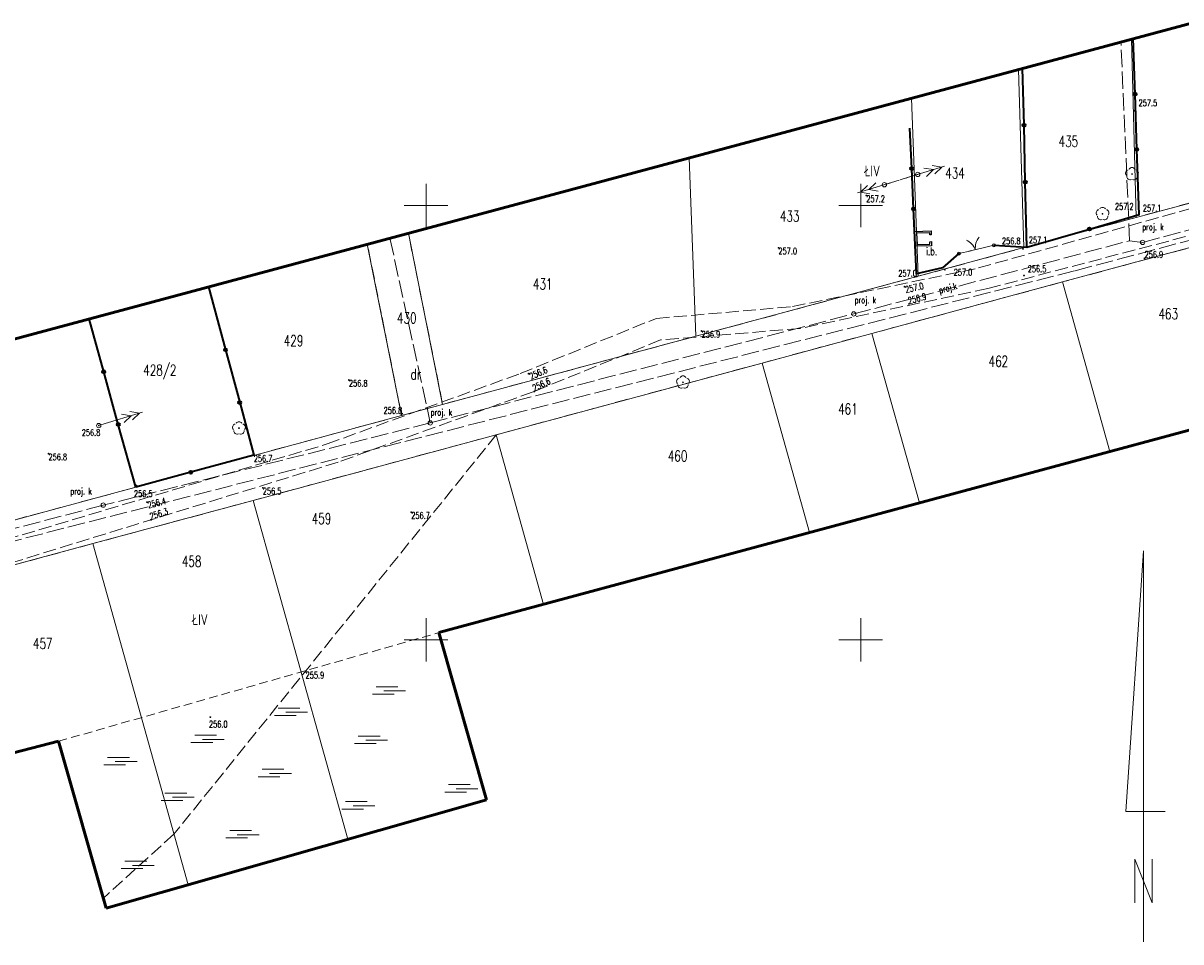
# Model space of a CAD drawing. Header units: metres. Extents: x 7457875 to 7459052, y 5635789 to 5636227.
# Tile 2 of 24: x 7457954 to 7458087, y 5635965 to 5636071. Entities that reach past the tile are written whole.
import ezdxf
from ezdxf.enums import TextEntityAlignment as Align

# ---------------------------------------------------------------- set-up
doc = ezdxf.new("R2010")
doc.units = ezdxf.units.M
doc.header["$MEASUREMENT"] = 0
for name, pattern in [('1', [0]), ('2', [1.5, 1, -0.5]), ('BUIB12_02', [0]), ('BUIB12_03', [0]), ('GDE', [0]), ('GUK', [2, 1.5, -0.5]), ('KTJZ01', [2, 1.5, -0.5]), ('OBMO02', [1.5, 1, -0.5]), ('SUPE_01', [0]), ('SUPK_P_01', [2.5, 2, -0.5]), ('SUSM03_02', [0])]:
    doc.linetypes.add(name, pattern=pattern)
doc.layers.get('0').update_dxf_attribs({"color": 250, "linetype": 'CONTINUOUS', "lineweight": 100})
for name, color, linetype, lineweight in [('BUIB_E_T_6', 7, 'CONTINUOUS', 18), ('BUIB_L_10', 7, 'BUIB12_02', 25), ('DZIALKI_L_0', 90, '1', 18), ('DZIALKI_T_0', 90, 'CONTINUOUS', 25), ('KRZYZE_L_0', 7, '1', 18), ('KTJZ_L_0', 7, 'KTJZ01', 18), ('KTOK_L_1', 7, '1', 18), ('KTOK_L_4', 7, 'CONTINUOUS', 35), ('OBMO_L_1', 7, 'OBMO02', 18), ('OBOP_T_1', 3, 'CONTINUOUS', 18), ('OBOP_T_3', 7, 'CONTINUOUS', 18), ('POLNOC_T_0', 7, 'CONTINUOUS', 15), ('RTPW_T_0', 7, 'CONTINUOUS', 15), ('RZEDNE_T_0', 7, 'CONTINUOUS', 15), ('SUPE_L_2', 1, 'SUPE_01', 18), ('SUPP_E_T_4', 34, 'CONTINUOUS', 15), ('SUPP_L_4', 34, 'SUPK_P_01', 18), ('SUPS_E_T_4', 34, 'CONTINUOUS', 18), ('SUPS_T_4', 34, 'CONTINUOUS', 18), ('SUSM_L_4', 7, 'CONTINUOUS', 18), ('SUSM_T_3', 7, 'CONTINUOUS', 18), ('UZYTKI_L_0', 90, '2', 18), ('UZYTKI_T_0', 90, 'CONTINUOUS', 25), ('ZAKRES_L_0', 1, '1', 50)]:
    doc.layers.add(name, color=color, linetype=linetype, lineweight=lineweight)
doc.styles.get("Standard").update_dxf_attribs({"font": 'Simplex.SHX', "width": 0.75})

# ---------------------------------------------------------------- blocks, each defined once
blk = doc.blocks.new('OBOP02_01')
at = {"linetype": 'Continuous'}
blk.add_circle((0, 0), 0.045, dxfattribs=at)
for centre, start, end in [((-0.36, 0.12), 102.1445, 221.86), ((0, 0.38), 30.1401, 149.8599), ((0.36, 0.12), 318.14, 77.8555), ((-0.22, -0.3), 174.1482, 293.8542), ((0.22, -0.3), 246.1458, 5.8518)]:
    blk.add_arc(centre, 0.375, start, end, dxfattribs=at)
blk = doc.blocks.new('MOK')
at = {"linetype": 'Continuous'}
for p, q in [((-0.875, 0.4775), (1.625, 0.4775)), ((0, 0), (2.5, 0)), ((-1.3125, -0.375), (1.1875, -0.375))]:
    blk.add_line(p, q, dxfattribs=at)
blk = doc.blocks.new('POLNOC')
at = {"linetype": 'Continuous'}
for p, q in [((45, 0), (15, 2)), ((15, 2), (15, -2.5)), ((0, 0), (45, 0)), ((4.5, 1), (9.5, 1)), ((9.5, 1), (4.5, -1)), ((4.5, -1), (9.5, -1))]:
    blk.add_line(p, q, dxfattribs=at)
blk = doc.blocks.new('RTPW01')
at = {"linetype": 'Continuous'}
blk.add_circle((0, 0), 0.045, dxfattribs=at)
blk = doc.blocks.new('WSP')
at = {"linetype": 'Continuous'}
blk.add_circle((0, 0), 0.045, dxfattribs=at)
blk = doc.blocks.new('SLU')
at = {"linetype": 'Continuous'}
blk.add_circle((0, 0), 0.25, dxfattribs=at)
blk = doc.blocks.new('SUSM04_01')
at = {"linetype": 'Continuous'}
blk.add_circle((0, 0), 0.25, dxfattribs=at)

msp = doc.modelspace()

# ---------------------------------------------------------------- linework, layer by layer
at = {"layer": 'BUIB_L_10', "linetype": 'BUIB12_03'}
for p, q in [((7458056.21, 5636046.99), (7458058.1, 5636047.08)), ((7458056.29, 5636045.3), (7458056.21, 5636046.99)), ((7458057.94, 5636046.86), (7458056.43, 5636046.8)), ((7458056.43, 5636046.8), (7458056.48, 5636045.5)), ((7458057.95, 5636046.62), (7458057.94, 5636046.86)), ((7458058.12, 5636046.63), (7458057.95, 5636046.62)), ((7458058.1, 5636047.08), (7458058.12, 5636046.63)), ((7458058.16, 5636045.36), (7458056.29, 5636045.3)), ((7458056.48, 5636045.5), (7458057.96, 5636045.55)), ((7458057.95, 5636045.83), (7458058.16, 5636045.84)), ((7458057.96, 5636045.55), (7458057.95, 5636045.83)), ((7458058.16, 5636045.84), (7458058.16, 5636045.36))]:
    msp.add_line(p, q, dxfattribs=at)
at = {"layer": 'DZIALKI_L_0', "linetype": 'GDE'}
for p, q in [((7458081.71, 5636048.63), (7458081.14, 5636069.15)), ((7458068.15, 5636065.66), (7458068.78, 5636045.15)), ((7458056.63, 5636041.86), (7458055.83, 5636062.35)), ((7458081.71, 5636048.63), (7458132.68, 5636062.31)), ((7458030.26, 5636055.48), (7458031.05, 5636034.96)), ((7458081.71, 5636048.63), (7458068.78, 5636045.15)), ((7458001.91, 5636027.11), (7457997.97, 5636046.81)), ((7458073.21, 5636041.2), (7458093.18, 5636046.59)), ((7457997.19, 5636025.83), (7457993.24, 5636045.54)), ((7458056.63, 5636041.86), (7458068.78, 5636045.15)), ((7457980.2, 5636021.24), (7457974.99, 5636040.64)), ((7458056.63, 5636041.86), (7458031.05, 5636034.96)), ((7458051.3, 5636035.28), (7458073.21, 5636041.2)), ((7458078.66, 5636021.68), (7458073.21, 5636041.2)), ((7457961.25, 5636036.95), (7457966.6, 5636017.57)), ((7458031.05, 5636034.96), (7458001.91, 5636027.11)), ((7458038.67, 5636031.87), (7458051.3, 5636035.28)), ((7458056.75, 5636015.76), (7458051.3, 5636035.28)), ((7458008.08, 5636023.61), (7458038.67, 5636031.87)), ((7458044.12, 5636012.35), (7458038.67, 5636031.87)), ((7457997.19, 5636025.83), (7458001.91, 5636027.11)), ((7457980.2, 5636021.24), (7457997.19, 5636025.83)), ((7457980.1, 5636016.05), (7458008.08, 5636023.61)), ((7458013.53, 5636004.09), (7458008.08, 5636023.61)), ((7457980.2, 5636021.24), (7457966.6, 5636017.57)), ((7457966.6, 5636017.57), (7457941.02, 5636010.67)), ((7457961.66, 5636011.08), (7457980.1, 5636016.05)), ((7457991, 5635977.05), (7457980.1, 5636016.05)), ((7457939.67, 5636005.13), (7457961.66, 5636011.08)), ((7457972.64, 5635971.8), (7457961.66, 5636011.08))]:
    msp.add_line(p, q, dxfattribs=at)
at = {"layer": 'KRZYZE_L_0', "linetype": '1'}
for p, q in [((7458000, 5636047.5), (7458000, 5636052.5)), ((7458050, 5636047.5), (7458050, 5636052.5)), ((7457997.5, 5636050), (7458002.5, 5636050)), ((7458047.5, 5636050), (7458052.5, 5636050)), ((7458000, 5635997.5), (7458000, 5636002.5)), ((7458050, 5635997.5), (7458050, 5636002.5)), ((7457997.5, 5636000), (7458002.5, 5636000)), ((7458047.5, 5636000), (7458052.5, 5636000))]:
    msp.add_line(p, q, dxfattribs=at)
at = {"layer": 'KTJZ_L_0', "linetype": 'KTJZ01'}
for p, q in [((7458103.5, 5636054.01), (7458063.17, 5636042.71)), ((7458064.64, 5636040.44), (7458104.22, 5636050.85)), ((7458042.16, 5636038.36), (7458063.17, 5636042.71)), ((7458064.64, 5636040.44), (7458043.03, 5636035.85)), ((7458026.5, 5636037.01), (7458042.16, 5636038.36)), ((7458010.82, 5636030.65), (7458026.5, 5636037.01)), ((7458043.03, 5636035.85), (7458026.99, 5636034.52)), ((7458026.99, 5636034.52), (7458012.32, 5636028.55)), ((7457988.61, 5636022.55), (7458010.82, 5636030.65)), ((7458012.32, 5636028.55), (7457989.91, 5636020.47)), ((7457947.8, 5636010.39), (7457988.61, 5636022.55)), ((7457989.91, 5636020.47), (7457948.76, 5636007.78))]:
    msp.add_line(p, q, dxfattribs=at)
at = {"layer": 'KTOK_L_1'}
for p, q in [((7458061.3, 5636044.47), (7458062.7, 5636044.8)), ((7458062.46, 5636044.74), (7458063.92, 5636045.09)), ((7458063.92, 5636045.09), (7458065.32, 5636045.42))]:
    msp.add_line(p, q, dxfattribs=at)
for centre in [(7458061.3, 5636044.47), (7458065.32, 5636045.42)]:
    msp.add_circle(centre, 0.17, dxfattribs=at)
for centre, start, end in [((7458061.33, 5636044.19), 21.2949, 65.3693), ((7458065.18, 5636045.1), 141.3316, 185.406)]:
    msp.add_arc(centre, 2, start, end, dxfattribs=at)
at = {"layer": 'KTOK_L_4'}
for p, q in [((7458081.57, 5636062.83), (7458081.35, 5636069.21)), ((7458068.79, 5636059.24), (7458068.63, 5636065.79)), ((7458081.78, 5636056.45), (7458081.57, 5636062.83)), ((7458055.87, 5636054.25), (7458055.66, 5636058.89)), ((7458068.94, 5636052.69), (7458068.79, 5636059.24)), ((7458082.04, 5636048.95), (7458081.78, 5636056.45)), ((7458056.09, 5636049.61), (7458055.87, 5636054.25)), ((7458069.11, 5636045.2), (7458068.94, 5636052.69)), ((7458056.43, 5636042.12), (7458056.09, 5636049.61)), ((7458076.32, 5636047.29), (7458082.04, 5636048.95)), ((7458069.11, 5636045.2), (7458076.32, 5636047.29)), ((7458065.32, 5636045.42), (7458069.11, 5636045.2)), ((7458061.3, 5636044.47), (7458059.43, 5636042.82)), ((7458059.43, 5636042.82), (7458056.43, 5636042.12)), ((7457974.99, 5636040.64), (7457976.93, 5636033.39)), ((7457962.92, 5636030.87), (7457961.25, 5636036.95)), ((7457976.93, 5636033.39), (7457978.56, 5636027.32)), ((7457964.6, 5636024.8), (7457962.92, 5636030.87)), ((7457978.56, 5636027.32), (7457980.18, 5636021.25)), ((7457966.6, 5636017.57), (7457964.6, 5636024.8)), ((7457980.18, 5636021.25), (7457972.94, 5636019.29)), ((7457972.94, 5636019.29), (7457966.6, 5636017.57))]:
    msp.add_line(p, q, dxfattribs=at)
for centre in [(7458081.57, 5636062.83), (7458068.79, 5636059.24), (7458081.78, 5636056.45), (7458055.87, 5636054.25), (7458068.94, 5636052.69), (7458056.09, 5636049.61), (7458076.32, 5636047.29), (7457976.93, 5636033.39), (7457962.92, 5636030.87), (7457978.56, 5636027.32), (7457964.6, 5636024.8), (7457972.94, 5636019.29)]:
    msp.add_circle(centre, 0.17, dxfattribs=at)
at = {"layer": 'OBMO_L_1', "linetype": 'OBMO02'}
msp.add_line((7457957.73, 5635988.34), (7458001.48, 5636000.84), dxfattribs=at)
at = {"layer": 'SUPE_L_2', "linetype": 'SUPE_01'}
for p, q in [((7458059.66, 5636054.52), (7458054.88, 5636053.05)), ((7458058.37, 5636054.13), (7458057.27, 5636054.31)), ((7458058.37, 5636054.13), (7458057.56, 5636053.35)), ((7458059.33, 5636054.42), (7458058.22, 5636054.6)), ((7458059.33, 5636054.42), (7458058.52, 5636053.65)), ((7458054.41, 5636052.91), (7458049.63, 5636051.44)), ((7458051.73, 5636052.61), (7458050.92, 5636051.84)), ((7458050.77, 5636052.31), (7458049.96, 5636051.54)), ((7458051.06, 5636051.36), (7458049.96, 5636051.54)), ((7458052.02, 5636051.65), (7458050.92, 5636051.84)), ((7457967.37, 5636026.21), (7457962.59, 5636024.74)), ((7457966.08, 5636025.81), (7457964.97, 5636026)), ((7457967.03, 5636026.11), (7457965.93, 5636026.29)), ((7457967.03, 5636026.11), (7457966.22, 5636025.34)), ((7457966.08, 5636025.81), (7457965.27, 5636025.04))]:
    msp.add_line(p, q, dxfattribs=at)
at = {"layer": 'SUPP_L_4', "linetype": 'SUPK_P_01'}
for p, q in [((7458080.94, 5636045.94), (7458079.94, 5636068.83)), ((7458082.43, 5636045.76), (7458138.83, 5636060.96)), ((7458074.66, 5636042.49), (7458135.43, 5636058.65)), ((7457995.85, 5636046.24), (7458000.49, 5636024.97)), ((7458049.2, 5636037.52), (7458080.94, 5636045.94)), ((7458080.94, 5636045.94), (7458082.43, 5636045.76)), ((7457929.74, 5636005.56), (7458074.66, 5636042.49)), ((7458000.49, 5636024.97), (7458049.2, 5636037.52)), ((7458000.49, 5636024.97), (7457962.87, 5636015.51)), ((7457962.87, 5636015.51), (7457925.65, 5636005.73))]:
    msp.add_line(p, q, dxfattribs=at)
at = {"layer": 'SUSM_L_4', "linetype": 'SUSM03_02'}
for p, q in [((7458052.97, 5636052.46), (7458053.45, 5636052.61)), ((7458053.81, 5636052.72), (7458054.17, 5636052.83)), ((7458054.53, 5636052.94), (7458054.88, 5636053.05)), ((7458055.24, 5636053.16), (7458055.6, 5636053.28)), ((7458056.08, 5636053.42), (7458056.56, 5636053.57))]:
    msp.add_line(p, q, dxfattribs=at)
for centre in [(7458052.73, 5636052.39), (7458056.56, 5636053.57)]:
    msp.add_circle(centre, 0.25, dxfattribs=at)
at = {"layer": 'UZYTKI_L_0', "linetype": 'GUK'}
for p, q in [((7458132.47, 5636062.33), (7458081.71, 5636048.63)), ((7458068.78, 5636045.15), (7458081.71, 5636048.63)), ((7458001.91, 5636027.11), (7457997.97, 5636046.81)), ((7458093.18, 5636046.59), (7458073.21, 5636041.2)), ((7457997.19, 5636025.83), (7457993.25, 5636045.54)), ((7458056.63, 5636041.86), (7458068.78, 5636045.15)), ((7458031.05, 5636034.96), (7458056.63, 5636041.86)), ((7458073.21, 5636041.2), (7458051.3, 5636035.28)), ((7458001.91, 5636027.11), (7458031.05, 5636034.96)), ((7458051.3, 5636035.28), (7458038.67, 5636031.87)), ((7458038.67, 5636031.87), (7458008.08, 5636023.61)), ((7457997.19, 5636025.83), (7458001.91, 5636027.11)), ((7457997.19, 5636025.83), (7457980.2, 5636021.24)), ((7458008.08, 5636023.61), (7457971, 5635977.65)), ((7458008.08, 5636023.61), (7457980.1, 5636016.05)), ((7457966.6, 5636017.57), (7457980.2, 5636021.24)), ((7457941.02, 5636010.67), (7457966.6, 5636017.57)), ((7457980.1, 5636016.05), (7457961.66, 5636011.08)), ((7457961.66, 5636011.08), (7457939.67, 5636005.13)), ((7457971, 5635977.65), (7457962.77, 5635970.18))]:
    msp.add_line(p, q, dxfattribs=at)
at = {"layer": 'ZAKRES_L_0', "linetype": '1'}
for p, q in [((7458357.63, 5636143.42), (7457874.82, 5636013.73)), ((7458001.48, 5636000.84), (7458406.56, 5636110.21)), ((7458006.97, 5635981.61), (7458001.48, 5636000.84)), ((7457886.25, 5635969.98), (7457957.73, 5635988.34)), ((7457957.73, 5635988.34), (7457963.22, 5635969.11)), ((7457963.22, 5635969.11), (7458006.97, 5635981.61))]:
    msp.add_line(p, q, dxfattribs=at)

# ---------------------------------------------------------------- block references
at = {"layer": 'OBOP_T_1'}
for p in [(7458081.21, 5636053.63), (7458077.83, 5636049.03), (7458029.56, 5636029.65), (7457978.48, 5636024.36)]:
    msp.add_blockref('OBOP02_01', p, dxfattribs=at)
at = {"layer": 'OBOP_T_3'}
for p in [(7457995.14, 5635994.13), (7457983.87, 5635991.68), (7457974.27, 5635988.55), (7457993.08, 5635988.45), (7457964.25, 5635985.99), (7457982.01, 5635984.63), (7457970.84, 5635981.89), (7458003.47, 5635982.87), (7457991.61, 5635980.91), (7457978.29, 5635977.58), (7457966.24, 5635974.05)]:
    msp.add_blockref('MOK', p, dxfattribs=at)
at = {"layer": 'POLNOC_T_0', "rotation": 89.99999931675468}
msp.add_blockref('POLNOC', (7458082.52, 5635965.25), dxfattribs=at)
at = {"layer": 'RTPW_T_0'}
for name, p in [('RTPW01', (7458081.49, 5636060.9)), ('RTPW01', (7458050.65, 5636051.15)), ('RTPW01', (7458082.04, 5636048.95)), ('WSP', (7458040.54, 5636045.13)), ('RTPW01', (7458068.67, 5636045.01)), ('RTPW01', (7458068.79, 5636041.95)), ('WSP', (7458055.05, 5636040.66)), ('WSP', (7458055.56, 5636038.66)), ('WSP', (7458011.79, 5636030.64)), ('WSP', (7457991.13, 5636029.91)), ('WSP', (7458012.46, 5636028.6)), ('WSP', (7457956.57, 5636021.43)), ('WSP', (7457967.9, 5636015.86)), ('WSP', (7457998.3, 5636014.7)), ('WSP', (7457968.36, 5636013.83))]:
    msp.add_blockref(name, p, dxfattribs=at)
for p, rotation in [((7458082.04, 5636048.95), 0.06698047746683), ((7458069.11, 5636045.2), 0.06695315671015), ((7458082.66, 5636043.92), 0.06678923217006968), ((7458059.67, 5636042.61), 0.0668985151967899), ((7458056.47, 5636041.82), 0.0668711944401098), ((7458031.7, 5636035.55), 0.0665433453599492), ((7457997.26, 5636026.04), 0.0659422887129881), ((7457962.35, 5636024.67), 0.06545051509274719), ((7457980.18, 5636021.25), 0.0656690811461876), ((7457966.7, 5636017.78), 0.06547783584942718), ((7457981.22, 5636017.5), 0.0656417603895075), ((7457975.18, 5635991.11), 0.065368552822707)]:
    msp.add_blockref('RTPW01', p, dxfattribs=dict(at, rotation=rotation))
at = {"layer": 'RZEDNE_T_0'}
msp.add_blockref('WSP', (7457986.15, 5635996.32), dxfattribs=at)
at = {"layer": 'SUPS_T_4'}
for p in [(7458082.43, 5636045.76), (7458049.2, 5636037.52), (7458000.49, 5636024.97), (7457962.87, 5636015.51)]:
    msp.add_blockref('SLU', p, dxfattribs=at)
at = {"layer": 'SUSM_T_3'}
msp.add_blockref('SUSM04_01', (7457962.35, 5636024.67), dxfattribs=at)

# ---------------------------------------------------------------- texts
at = {"layer": 'BUIB_E_T_6', "width": 0.7}
msp.add_text('i.b.', height=0.9, dxfattribs=at).set_placement((7458057.53, 5636044.73), align=Align.MIDDLE_LEFT)
at = {"layer": 'DZIALKI_T_0', "width": 0.7}
for s, p in [('435', (7458072.77, 5636058)), ('434', (7458059.73, 5636054.35)), ('433', (7458040.71, 5636049.4)), ('431', (7458012.3, 5636041.58)), ('463', (7458084.26, 5636038.16)), ('430', (7457996.66, 5636037.67)), ('429', (7457983.63, 5636035.06)), ('462', (7458064.72, 5636032.69)), ('428/2', (7457967.47, 5636031.68)), ('461', (7458047.41, 5636027.21)), ('460', (7458027.81, 5636021.79)), ('459', (7457986.85, 5636014.59)), ('458', (7457971.91, 5636009.67)), ('457', (7457954.78, 5636000.21))]:
    msp.add_text(s, height=1.25, dxfattribs=at).set_placement(p, align=Align.TOP_LEFT)
at = {"layer": 'RTPW_T_0', "width": 0.7}
for s, p in [('257.5', (7458081.97, 5636061.43)), ('256.5', (7458069.22, 5636042.33))]:
    msp.add_text(s, height=0.75, dxfattribs=at).set_placement(p)
for s, rotation, p in [('257.2', 0.0672, (7458050.65, 5636051.15)), ('257.1', 0.067, (7458082.46, 5636050.07)), ('257.1', 0.067, (7458069.35, 5636046.41)), ('256.9', 0.0668, (7458082.66, 5636044.73)), ('257.0', 0.0669, (7458060.7, 5636042.69)), ('257.0', 13.1245, (7458055.05, 5636040.66)), ('256.9', 0.0665, (7458031.7, 5636035.55)), ('256.6', 23.2253, (7458011.79, 5636030.64)), ('256.8', 0.0654, (7457960.39, 5636024.23)), ('256.7', 0.0657, (7457980.18, 5636021.25)), ('256.5', 0.0655, (7457966.4, 5636017.2)), ('256.5', 0.0656, (7457981.22, 5636017.5)), ('256.4', 14.7293, (7457967.9, 5636015.86)), ('256.0', 0.0654, (7457975.03, 5635990.68))]:
    msp.add_text(s, height=0.75, rotation=rotation, dxfattribs=at).set_placement(p, align=Align.TOP_LEFT)
for s, p in [('257.2', (7458081.39, 5636049.51)), ('256.8', (7458068.39, 5636045.54))]:
    msp.add_text(s, height=0.75, dxfattribs=at).set_placement(p, align=Align.RIGHT)
for s, p in [('257.0', (7458040.54, 5636045.13)), ('256.8', (7457991.13, 5636029.91)), ('256.8', (7457956.57, 5636021.43)), ('256.7', (7457998.3, 5636014.7))]:
    msp.add_text(s, height=0.75, dxfattribs=at).set_placement(p, align=Align.TOP_LEFT)
for s, rotation, p in [('257.0', 0.0669, (7458056.47, 5636041.82)), ('256.8', 0.0659, (7457997.26, 5636026.04))]:
    msp.add_text(s, height=0.75, rotation=rotation, dxfattribs=at).set_placement(p, align=Align.RIGHT)
for s, rotation, p in [('256.9', 14.8001, (7458055.56, 5636038.66)), ('256.6', 25.3461, (7458012.46, 5636028.6)), ('256.3', 17.749, (7457968.36, 5636013.83))]:
    msp.add_text(s, height=0.75, rotation=rotation, dxfattribs=at).set_placement(p)
at = {"layer": 'RZEDNE_T_0', "width": 0.7}
msp.add_text('255.9', height=0.75, dxfattribs=at).set_placement((7457986.15, 5635996.32), align=Align.TOP_LEFT)
at = {"layer": 'SUPP_E_T_4', "width": 0.7}
msp.add_text('proj.k', height=0.75, rotation=14.8547, dxfattribs=at).set_placement((7458060.05, 5636040.4), align=Align.MIDDLE)
at = {"layer": 'SUPS_E_T_4', "width": 0.7}
for p in [(7458082.39, 5636047.16), (7458049.3, 5636038.74), (7458000.53, 5636025.82), (7457959.08, 5636016.75)]:
    msp.add_text('proj. k', height=0.75, dxfattribs=at).set_placement(p)
at = {"layer": 'UZYTKI_T_0', "width": 0.7}
for s, p in [('ŁIV', (7458050.45, 5636054.6)), ('dr', (7457998.22, 5636031.21)), ('ŁIV', (7457973.11, 5636002.95))]:
    msp.add_text(s, height=1.25, dxfattribs=at).set_placement(p, align=Align.TOP_LEFT)

doc.saveas('drawing.dxf')
